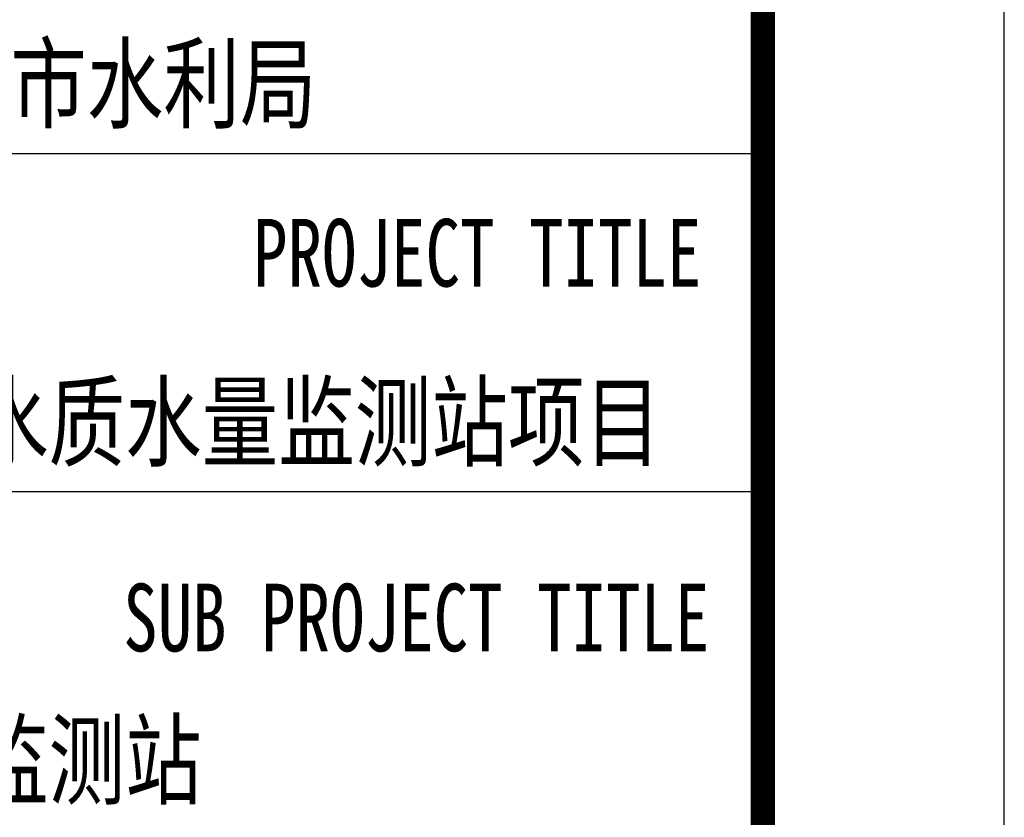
# Model space of a CAD drawing. Extents: x 427948 to 764348, y 274849 to 601549.
# Tile 137 of 212: x 760270 to 764348, y 459501 to 462803. Entities that reach past the tile are written whole.
import ezdxf
from ezdxf.enums import TextEntityAlignment as Align

# ---------------------------------------------------------------- set-up
doc = ezdxf.new("R2010")
doc.units = 0
doc.header["$LTSCALE"] = 1000
doc.header["$MEASUREMENT"] = 0
doc.layers.get('0').update_dxf_attribs({"linetype": 'CONTINUOUS'})
doc.layers.add('PUB_TITLE', color=4, linetype='CONTINUOUS')
doc.layers.add('TK', color=7, linetype='CONTINUOUS')
doc.styles.add('-宋体', font='txt', dxfattribs={"width": 0.8})
doc.styles.add('TKHZ1', font='txt', dxfattribs={"width": 0.8})

# ---------------------------------------------------------------- blocks, each defined once
blk = doc.blocks.new('24')
at = {"color": 4}
blk.add_line((-1110888.9, 145318.9), (-1110888.9, 202718.9), dxfattribs=at)
at = {"layer": 'PUB_TITLE'}
for p, q in [((-1110888.9, 145318.9), (-1110888.9, 202718.9)), ((-1116488.9, 153518.9), (-1110888.9, 153518.9)), ((-1116488.9, 152118.9), (-1110888.9, 152118.9))]:
    blk.add_line(p, q, dxfattribs=at)
at = {"layer": 'PUB_TITLE', "linetype": 'Continuous'}
blk.add_lwpolyline([(-1193988.9, 144318.9), (-1109888.9, 144318.9), (-1109888.9, 203718.9), (-1193988.9, 203718.9)], close=True, dxfattribs=at)
at = {"layer": 'PUB_TITLE', "linetype": 'Continuous', "const_width": 100}
blk.add_lwpolyline([(-1191488.9, 145318.9), (-1110888.9, 145318.9), (-1110888.9, 202718.9), (-1191488.9, 202718.9)], close=True, dxfattribs=at)
at = {"layer": 'PUB_TITLE', "linetype": 'Continuous', "const_width": 80}
blk.add_lwpolyline([(-1110888.9, 145318.9), (-1110888.9, 202718.9)], dxfattribs=at)
at = {"layer": 'TK', "style": 'TKHZ1', "width": 0.8}
for s, p in [('新沂市水利局', (-1113688.9, 153654.9)), ('新沂市水利局水质水量监测站项目', (-1113688.9, 152254.9)), ('监测站', (-1113688.9, 150854.9))]:
    blk.add_text(s, height=304.92, dxfattribs=at).set_placement(p, align=Align.CENTER)
at = {"layer": 'TK', "style": '-宋体', "width": 0.75}
blk.add_text('PROJECT TITLE', height=280, dxfattribs=at).set_placement((-1113000.5, 152967.6, 0))
blk.add_text('SUB PROJECT TITLE', height=280, dxfattribs=at).set_placement((-1112324.2, 151597.6), align=Align.MIDDLE)

msp = doc.modelspace()

# ---------------------------------------------------------------- block references
msp.add_blockref('24', (1874236.9, 308730.5))

doc.saveas('drawing.dxf')
